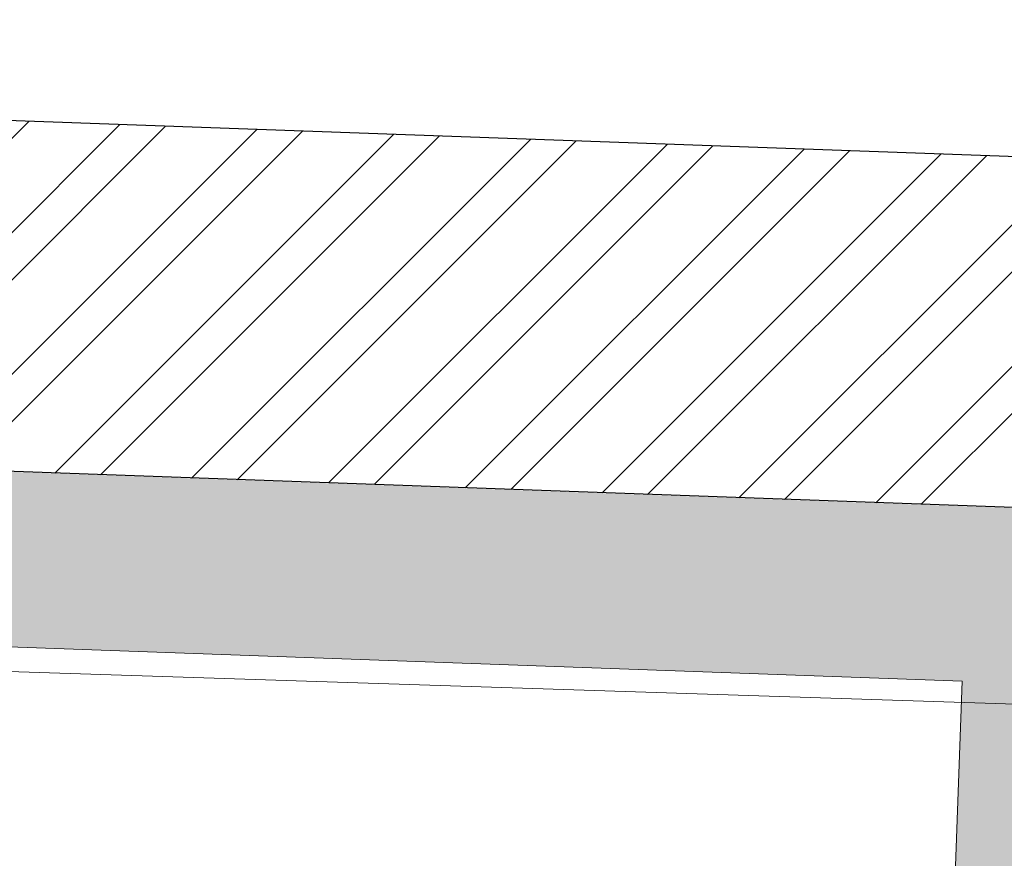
# Model space of a CAD drawing. Header units: millimetres. Extents: x 297264 to 416219, y -77299 to -23696.
# Tile 54 of 187: x 304484 to 305046, y -26121 to -25642. Entities that reach past the tile are written whole.
import ezdxf

# ---------------------------------------------------------------- set-up
doc = ezdxf.new("R2010")
doc.units = ezdxf.units.MM
doc.header["$LTSCALE"] = 2.5
for name, color, linetype, lineweight in [('CKD Equipments', 252, 'Continuous', 0), ('ELEVATION 1', 143, 'Continuous', 18), ('HATCH LIGHT', 250, 'Continuous', 0), ('WALL', 132, 'Continuous', 25)]:
    doc.layers.add(name, color=color, linetype=linetype, lineweight=lineweight)

msp = doc.modelspace()

# ---------------------------------------------------------------- hatches: boundary and pattern name
at = {"layer": 'HATCH LIGHT', "true_color": 0x636466}
h = msp.add_hatch(dxfattribs=at)
h.set_pattern_fill('ANSI32', color=251, scale=6)
h.set_pattern_definition([(45, (233893.35, -46725.026), (-40.411153, 40.411153), []), (45, (233920.29, -46725.026), (-40.411153, 40.411153), [])])
h.paths.add_polyline_path([(311036.19, -32589.97), (310842.25, -32638.82), (311023.79, -33359.69), (298471.14, -33359.58, -0.000263), (298456.61, -33559.58), (311280.4, -33559.7)])
h.paths.add_polyline_path([(298885.09, -25157.06), (298685, -25157.06, -0.011972), (298203.78, -34256.03), (298404.38, -34256.03, 0.01196)])
h.paths.add_polyline_path([(298868.71, -25697.6), (308547.65, -26046.56, 0.003501), (309041.72, -26800.64), (309209.35, -26691.53), (308659.24, -25850.46), (298874.95, -25497.7, -0.000262)])
h = msp.add_hatch(dxfattribs=at)
h.set_pattern_fill('ANSI36', color=251, scale=7)
h.set_pattern_definition([(45, (233893.352, -46725.026), (11.786586, 43.2174826), [55.5625, -11.1125, 0, -11.1125])])
h.paths.add_polyline_path([(304993.75, -26788.95), (305933.14, -26822.82), (305960.88, -26053.37), (308491.94, -26144.62), (308958.47, -26856.03), (309041.72, -26800.64, -0.003501), (308547.65, -26046.56), (305494.78, -25936.69, -0.403697), (305880.37, -26336.43, -1), (305080.37, -26336.43, -0.424809), (305494.78, -25936.69), (301662.25, -25798.4), (301658.65, -25898.26), (305021.49, -26019.5)])

# ---------------------------------------------------------------- linework, layer by layer
at = {"layer": 'CKD Equipments'}
msp.add_lwpolyline([(298744.94, -30944.72), (301376.65, -30944.74), (301500.38, -27512.6), (304389.59, -27597.75), (303849.38, -28219.04), (304695.21, -29146.35), (306875.08, -29317.67), (308002.63, -28450.96), (308367.06, -26140.12), (298864.4, -25832.04), (298744.94, -30944.72)], dxfattribs=at)
at = {"layer": 'ELEVATION 1'}
msp.add_lwpolyline([(309041.72, -26800.64), (308958.47, -26856.03), (308491.94, -26144.62), (305960.88, -26053.37), (305933.14, -26822.82), (304993.75, -26788.95), (305021.49, -26019.5), (301658.65, -25898.26)], dxfattribs=at)
at = {"layer": 'WALL'}
msp.add_line((308659.24, -25850.46), (298875.92, -25497.73), dxfattribs=at)
at = {"layer": 'WALL', "flags": 128}
msp.add_lwpolyline([(309209.35, -26691.53), (309041.72, -26800.64, -0.003501), (308547.65, -26046.56), (298868.71, -25697.6)], format="xyb", dxfattribs=at)

doc.saveas('drawing.dxf')
